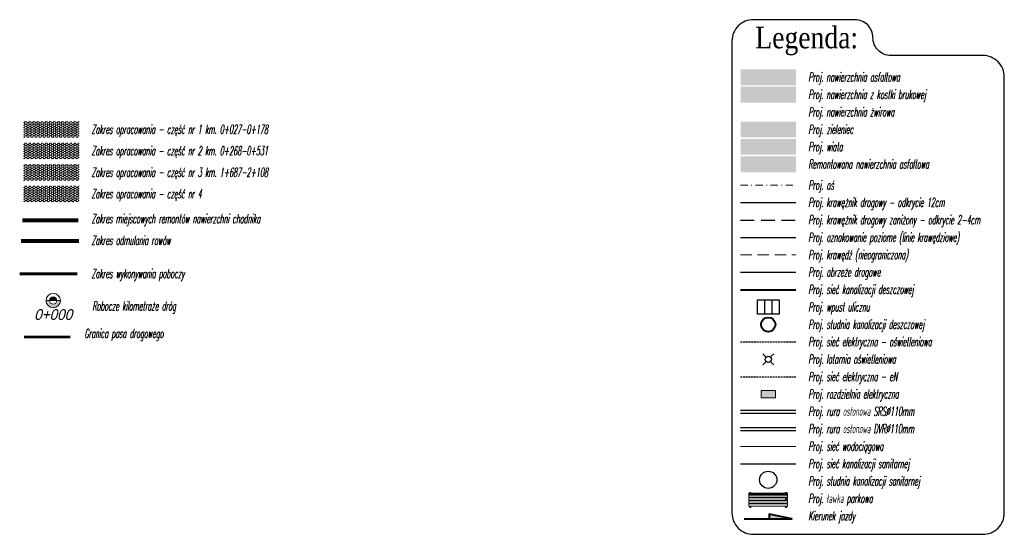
# Model space of a CAD drawing. Extents: x -10358610 to 7437971, y 5523490 to 18957197.
# Tile 5 of 6: x 7429719 to 7429856, y 5529499 to 5529571. Entities that reach past the tile are written whole.
import ezdxf
from ezdxf.enums import TextEntityAlignment as Align

# ---------------------------------------------------------------- set-up
doc = ezdxf.new("R2010")
doc.units = 0
for name, pattern in [('219-500', [0]), ('DASHDOT2', [0.5, 0.25, -0.125, 0, -0.125]), ('DASHED', [0.75, 0.5, -0.25]), ('DASHED2', [9.525, 6.35, -3.175]), ('HIDDEN2', [4.7625, 3.175, -1.5875])]:
    doc.linetypes.add(name, pattern=pattern)
for name, color, linetype, lineweight in [('- droga', 23, 'Continuous', 40), ('--  LINIA  009', 144, 'Continuous', 9), ('22_KM_OPIS', 7, 'Continuous', 15), ('__K_PS_Krawężnik', 10, 'Continuous', 30), ('__K_PS_Tabelka', 7, 'Continuous', 20), ('eN_Kabel oświtleniowy', 1, '_SIECI_E', 30), ('eN_Kabel skrzynie', 1, '_SIECI_E', 30), ('kanalizacja sanitarna', 35, 'KAS_SANIT', 30), ('Kanalizacja_Deszczowa', 34, '_S_kd', 40), ('Krawędź_nieograniczona', 7, 'HIDDEN2', 15), ('Krawężnik_zaniżony', 160, 'Continuous', 30), ('Kreskowanie_chodnik', 252, 'Continuous', 5), ('Kreskowanie_jezdnia', 250, 'Continuous', 5), ('Kreskowanie_zieleniec', 94, 'Continuous', 5), ('Kreskowanie_Żwir', 200, 'Continuous', 5), ('latarnia', 10, 'Continuous', 30), ('Obrzeże', 200, 'Continuous', 30), ('Oznakowanie_Poziome_Linie', 130, 'Continuous', 30), ('Oś_jezdni', 10, 'DASHDOT2', 15), ('PZT_SKARPY', 4, 'Continuous', 5), ('urzadzenie_simba', 7, 'Continuous', 5), ('Wiata', 210, 'Continuous', 5), ('woda', 5, '_media_woda', 15), ('Wpust uliczny', 34, 'Continuous', 30), ('Wymiary', 250, 'Continuous', 15)]:
    doc.layers.add(name, color=color, linetype=linetype, lineweight=lineweight)
doc.layers.add('0_podkład', color=251, linetype='Continuous')
doc.layers.add('219-działka ewidencyjna', color=7, linetype='Continuous')
doc.styles.add('ARIAL', font='arial.ttf', dxfattribs={"width": 0.9, "oblique": 15})
doc.styles.add('DA_ARIAL', font='arial.ttf')
doc.styles.add('Romans_normalny', font='romans.shx', dxfattribs={"width": 0.5})
doc.styles.get("Standard").update_dxf_attribs({"font": 'simplex.shx'})
doc.styles.add('TIMES', font='times.ttf', dxfattribs={"width": 0.85})
doc.linetypes.add('_media_woda', pattern='A,20,-0.7,["w",Standard,S=1,R=0,X=-0.2,Y=-0.2],-1.2', length=21.9)
doc.linetypes.add('_S_kd', pattern='A,8,-1.5,["kd",DA_ARIAL,S=1,R=0,X=-0.75,Y=-0.5],-1.5,1', length=12)
doc.linetypes.add('_SIECI_E', pattern='A,9,-1,["e",DA_ARIAL,S=1,R=0,X=-0.5,Y=-0.5],-1,1', length=12)
doc.linetypes.add('KAS_SANIT', pattern='A,12.7,-5.08,["KS",Standard,S=2.54,R=0,X=-2.54,Y=-1.27],-6.35', length=24.13)

# ---------------------------------------------------------------- blocks, each defined once
blk = doc.blocks.new('A$C45657954')
at = {"layer": 'urzadzenie_simba'}
for p, q in [((-200, 0), (-200, -0.2)), ((-193.7, 0.2), (-189.8, 0.2)), ((-193.7, 0), (-193.7, -0.2)), ((-189.8, 0.2), (-189.8, -0.2)), ((-11.3, 0), (-11.3, -0.2)), ((-5, 0), (-5, -0.2)), ((0, 0), (0, -22.6)), ((-205, 0), (-205, -22.6)), ((-205, -0.2), (0, -0.2)), ((-205, -6.6), (0, -6.6)), ((-205, -8.6), (0, -8.6)), ((-205, -9.3), (0, -9.3)), ((-205, -11.3), (0, -11.3)), ((0, -22.6), (-205, -22.6)), ((0, -26.5), (-205, -26.5)), ((-205, -26.5), (-205, -38.2)), ((-11.3, -38.2), (-205, -38.2)), ((0, -38.2), (-205, -38.2)), ((0, -42.1), (-205, -42.1)), ((-205, -42.1), (-205, -53.8)), ((-200, -6.6), (-200, -11.3)), ((-200, -22.6), (-200, -42.1)), ((-193.7, -6.6), (-193.7, -11.3)), ((-11.3, -22.6), (-193.7, -22.6)), ((-193.7, -22.6), (-193.7, -42.1)), ((-11.3, -6.6), (-11.3, -11.3)), ((-11.3, -22.6), (-11.3, -26.5)), ((-11.3, -38.2), (-11.3, -42.1)), ((-5, -6.6), (-5, -11.3)), ((-5, -22.6), (-5, -26.5)), ((-5, -38.2), (-5, -42.1)), ((0, -26.5), (0, -38.2)), ((0, -42.1), (0, -53.8)), ((0, -53.8), (-205, -53.8)), ((-205, -57.7), (-205, -69.4)), ((0, -57.7), (-205, -57.7)), ((0, -69.4), (-205, -69.4)), ((-200, -53.8), (-200, -57.7)), ((-200, -69.4), (-200, -73.4)), ((-193.7, -53.8), (-193.7, -57.7)), ((-193.7, -69.4), (-193.7, -73.4)), ((-11.3, -53.8), (-11.3, -57.7)), ((-11.3, -69.4), (-11.3, -73.4)), ((-5, -53.8), (-5, -57.7)), ((-5, -69.4), (-5, -73.4)), ((0, -57.7), (0, -69.4))]:
    blk.add_line(p, q, dxfattribs=at)
for centre, start, end in [((-196.9, 0), 0, 180), ((-8.1, 0), 0, 180), ((-196.9, -6.9), 180, 0), ((-8.1, -6.9), 180, 0), ((-196.9, -73.4), 180, 0), ((-8.1, -73.4), 180, 0)]:
    blk.add_arc(centre, 3.14, start, end, dxfattribs=at)
for centre in [(-191.8, -7.6), (-191.8, -10.3)]:
    blk.add_ellipse(centre, major_axis=(0.65, 0), ratio=0.173648, dxfattribs=at)
at = {"layer": 'urzadzenie_simba', "extrusion": (0, 0, -1)}
for centre in [(-13.2, -7.6), (-13.2, -10.3)]:
    blk.add_ellipse(centre, major_axis=(-0.65, 0), ratio=0.173648, dxfattribs=at)
blk = doc.blocks.new('A$C0B364572')
at = {"layer": 'PZT_SKARPY', "xscale": -0.01, "yscale": 0.01, "zscale": 0.01, "rotation": 204.0016215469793}
blk.add_blockref('A$C45657954', (0, 0), dxfattribs=at)
blk = doc.blocks.new('A$C1B294721')
at = {"layer": '--  LINIA  009', "lineweight": 40, "ltscale": 0.01}
blk.add_hatch(color=256, dxfattribs=at).paths.add_polyline_path([(-946, -88), (-497, -46), (-505, 45)])
blk.add_lwpolyline([(0, 0), (-946, -88), (-505, 45), (-497, -46)], dxfattribs=at)
blk = doc.blocks.new('A$C35D80B06')
at = {"layer": 'Wpust uliczny', "ltscale": 0.2, "flags": 128}
blk.add_lwpolyline([(0, 0), (0.6, 0), (0.6, -0.4), (0, -0.4)], close=True, dxfattribs=at)
for points in [[(0.2, 0), (0.2, -0.4)], [(0.4, 0), (0.4, -0.4)]]:
    blk.add_lwpolyline(points, dxfattribs=at)
blk = doc.blocks.new('A$C06A56B4A')
at = {"layer": 'latarnia', "ltscale": 0.01}
for p, q in [((-53, 0), (-107, 0)), ((0, 53), (0, 107)), ((53, 0), (107, 0)), ((0, -53), (0, -107))]:
    blk.add_line(p, q, dxfattribs=at)
blk.add_circle((0, 0), 43.1, dxfattribs=at)
blk = doc.blocks.new('km')
at = {"layer": '22_KM_OPIS'}
for points in [[(0, 0.5, 0.414214), (-0.5, 0, 0.414214), (0, -0.5)], [(0, 1), (0, 0.5, -0.414214), (0.5, 0, -0.414214), (0, -0.5), (0, -1, 0.414214), (1, 0, 0.414214)]]:
    blk.add_hatch(color=256, dxfattribs=at).paths.add_polyline_path(points)
blk.add_line((0, -1), (0, 1), dxfattribs=at)
for radius in [1, 0.5]:
    blk.add_circle((0, 0), radius, dxfattribs=at)

msp = doc.modelspace()

# ---------------------------------------------------------------- hatches: boundary and pattern name
at = {"layer": 'Kreskowanie_chodnik', "transparency": 33554559}
h = msp.add_hatch(color=256, dxfattribs=at)
h.dxf.hatch_style = 1
h.paths.add_polyline_path([(7429826.902, 5529559.564), (7429826.902, 5529561.773), (7429819.167, 5529561.773), (7429819.167, 5529559.564)])
at = {"layer": 'Kreskowanie_chodnik', "transparency": 33554687}
h = msp.add_hatch(color=30, dxfattribs=at)
h.dxf.hatch_style = 1
h.paths.add_polyline_path([(7429824.034, 5529519.407), (7429824.034, 5529518.407), (7429822.034, 5529518.407), (7429822.034, 5529519.407)])
at = {"layer": 'Kreskowanie_jezdnia', "lineweight": 13, "transparency": 33554559}
h = msp.add_hatch(color=256, dxfattribs=at)
h.dxf.hatch_style = 1
h.paths.add_polyline_path([(7429826.902, 5529561.992), (7429826.902, 5529564.201), (7429819.167, 5529564.201), (7429819.167, 5529561.992)])
h = msp.add_hatch(color=41, dxfattribs=at)
h.dxf.hatch_style = 1
h.paths.add_polyline_path([(7429826.902, 5529549.852), (7429826.902, 5529552.061), (7429819.167, 5529552.061), (7429819.167, 5529549.852)])
at = {"layer": 'Kreskowanie_zieleniec', "transparency": 33554559}
h = msp.add_hatch(color=256, dxfattribs=at)
h.dxf.hatch_style = 1
h.paths.add_polyline_path([(7429826.902, 5529554.708), (7429826.902, 5529556.917), (7429819.167, 5529556.917), (7429819.167, 5529554.708)])
at = {"layer": 'Kreskowanie_Żwir', "transparency": 33554559}
h = msp.add_hatch(dxfattribs=at)
h.set_pattern_fill('HONEYCOMB', color=256, scale=0.1)
h.set_pattern_definition([(0, (-8703.11563, 5975.9547), (0.28575, 0.1649778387), [0.1905, -0.381]), (120, (-8703.11563, 5975.9547), (-0.2857499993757, 0.1649778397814), [0.1905, -0.381]), (60, (-8703.11563, 5975.9547), (6.243e-10, 0.3299556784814), [-0.381, 0.1905])])
h.paths.add_polyline_path([(7429726.902, 5529554.708), (7429726.902, 5529556.917), (7429719.167, 5529556.917), (7429719.167, 5529554.708)])
h = msp.add_hatch(dxfattribs=at)
h.set_pattern_fill('HONEYCOMB', color=160, scale=0.1)
h.set_pattern_definition([(0, (-8703.11563, 5972.9547), (0.28575, 0.1649778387), [0.1905, -0.381]), (120, (-8703.11563, 5972.9547), (-0.2857499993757, 0.1649778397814), [0.1905, -0.381]), (60, (-8703.11563, 5972.9547), (6.243e-10, 0.3299556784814), [-0.381, 0.1905])])
h.paths.add_polyline_path([(7429726.902, 5529551.708), (7429726.902, 5529553.917), (7429719.167, 5529553.917), (7429719.167, 5529551.708)])
h = msp.add_hatch(dxfattribs=at)
h.set_pattern_fill('HONEYCOMB', color=30, scale=0.1)
h.set_pattern_definition([(0, (-8703.11563, 5969.9547), (0.28575, 0.1649778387), [0.1905, -0.381]), (120, (-8703.11563, 5969.9547), (-0.2857499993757, 0.1649778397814), [0.1905, -0.381]), (60, (-8703.11563, 5969.9547), (6.243e-10, 0.3299556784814), [-0.381, 0.1905])])
h.paths.add_polyline_path([(7429726.902, 5529548.708), (7429726.902, 5529550.917), (7429719.167, 5529550.917), (7429719.167, 5529548.708)])
h = msp.add_hatch(dxfattribs=at)
h.set_pattern_fill('HONEYCOMB', color=10, scale=0.1)
h.set_pattern_definition([(0, (-8703.11563, 5966.9547), (0.28575, 0.1649778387), [0.1905, -0.381]), (120, (-8703.11563, 5966.9547), (-0.2857499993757, 0.1649778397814), [0.1905, -0.381]), (60, (-8703.11563, 5966.9547), (6.243e-10, 0.3299556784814), [-0.381, 0.1905])])
h.paths.add_polyline_path([(7429726.902, 5529545.708), (7429726.902, 5529547.917), (7429719.167, 5529547.917), (7429719.167, 5529545.708)])
at = {"layer": 'Wiata', "transparency": 33554559}
h = msp.add_hatch(color=256, dxfattribs=at)
h.dxf.hatch_style = 1
h.paths.add_polyline_path([(7429826.902, 5529552.28), (7429826.902, 5529554.489), (7429819.167, 5529554.489), (7429819.167, 5529552.28)])

# ---------------------------------------------------------------- linework, layer by layer
at = {"layer": '- droga', "lineweight": 80}
msp.add_line((7429719.008, 5529543.153), (7429726.767, 5529543.153), dxfattribs=at)
at = {"layer": '- droga', "color": 114, "lineweight": 80, "true_color": 0x139b48, "flags": 128}
msp.add_lwpolyline([(7429718.819, 5529540.287), (7429726.891, 5529540.287)], dxfattribs=at)
at = {"color": 7, "linetype": 'Continuous', "lineweight": 30, "flags": 128}
msp.add_lwpolyline([(7429855.958, 5529502.368), (7429855.958, 5529563.122, 0.4142147), (7429852.958, 5529566.122), (7429840.134, 5529566.122, -0.4142136), (7429837.634, 5529568.622, 0.4142136), (7429835.134, 5529571.122), (7429820.978, 5529571.122, 0.4142136), (7429817.978, 5529568.122), (7429817.978, 5529502.368, 0.4142136), (7429820.978, 5529499.368), (7429852.958, 5529499.368, 0.4142136)], format="xyb", close=True, dxfattribs=at)
at = {"layer": '219-działka ewidencyjna', "color": 244, "linetype": '219-500', "lineweight": 60, "true_color": 0x991b1e, "flags": 128}
msp.add_lwpolyline([(7429719.265, 5529526.857), (7429725.653, 5529526.908)], dxfattribs=at)
at = {"layer": '22_KM_OPIS', "color": 7, "linetype": 'Continuous', "lineweight": 15}
msp.add_line((7429722.798, 5529531.961), (7429723.798, 5529531.959), dxfattribs=at)
msp.add_line((7429722.798, 5529531.961), (7429723.798, 5529531.959), dxfattribs=at)
at = {"layer": '__K_PS_Krawężnik', "ltscale": 0.2, "flags": 128}
msp.add_lwpolyline([(7429819.167, 5529545.616), (7429826.902, 5529545.616)], dxfattribs=at)
at = {"layer": 'eN_Kabel oświtleniowy', "linetype": 'DASHED', "ltscale": 0.5, "flags": 128}
msp.add_lwpolyline([(7429819.167, 5529526.192), (7429826.902, 5529526.192)], dxfattribs=at)
at = {"layer": 'eN_Kabel oświtleniowy', "color": 6, "linetype": 'Continuous', "ltscale": 0.5}
for points in [[(7429819.167, 5529516.679), (7429826.902, 5529516.679)], [(7429819.167, 5529516.279), (7429826.902, 5529516.279)]]:
    msp.add_lwpolyline(points, dxfattribs=at)
at = {"layer": 'eN_Kabel oświtleniowy', "color": 4, "linetype": 'Continuous', "ltscale": 0.5}
for points in [[(7429819.167, 5529514.251), (7429826.902, 5529514.251)], [(7429819.167, 5529513.851), (7429826.902, 5529513.851)]]:
    msp.add_lwpolyline(points, dxfattribs=at)
at = {"layer": 'eN_Kabel skrzynie', "color": 30, "linetype": 'DASHED', "ltscale": 0.5}
msp.add_lwpolyline([(7429819.167, 5529521.335), (7429826.902, 5529521.335)], dxfattribs=at)
at = {"layer": 'kanalizacja sanitarna', "ltscale": 0.5, "flags": 128}
msp.add_lwpolyline([(7429819.167, 5529509.195), (7429826.902, 5529509.195)], dxfattribs=at)
at = {"layer": 'kanalizacja sanitarna', "ltscale": 0.5}
msp.add_circle((7429823.034, 5529506.972), 1.2, dxfattribs=at)
at = {"layer": 'Kanalizacja_Deszczowa', "flags": 128}
msp.add_lwpolyline([(7429819.167, 5529533.476), (7429826.902, 5529533.476)], dxfattribs=at)
at = {"layer": 'Kanalizacja_Deszczowa'}
msp.add_circle((7429823.034, 5529528.62), 1, dxfattribs=at)
at = {"layer": 'Krawędź_nieograniczona', "ltscale": 0.5, "flags": 128}
msp.add_lwpolyline([(7429819.167, 5529538.332), (7429826.902, 5529538.332)], dxfattribs=at)
at = {"layer": 'Krawężnik_zaniżony', "linetype": 'DASHED2', "ltscale": 0.3, "flags": 128}
msp.add_lwpolyline([(7429819.167, 5529543.188), (7429826.902, 5529543.188)], dxfattribs=at)
at = {"layer": 'Kreskowanie_chodnik', "color": 30, "transparency": 33554687}
msp.add_lwpolyline([(7429824.034, 5529519.407), (7429824.034, 5529518.407), (7429822.034, 5529518.407), (7429822.034, 5529519.407)], close=True, dxfattribs=at)
at = {"layer": 'Obrzeże', "ltscale": 0.2, "flags": 128}
msp.add_lwpolyline([(7429819.167, 5529535.904), (7429826.902, 5529535.904)], dxfattribs=at)
at = {"layer": 'Oznakowanie_Poziome_Linie', "ltscale": 0.2, "flags": 128}
msp.add_lwpolyline([(7429819.167, 5529540.76), (7429826.902, 5529540.76)], dxfattribs=at)
at = {"layer": 'Oś_jezdni', "ltscale": 4, "flags": 128}
msp.add_lwpolyline([(7429819.167, 5529548.044), (7429826.902, 5529548.044)], dxfattribs=at)
at = {"layer": 'woda', "flags": 128}
msp.add_lwpolyline([(7429819.167, 5529511.623), (7429826.902, 5529511.623)], dxfattribs=at)
at = {"layer": 'Wymiary', "color": 2, "lineweight": 60, "true_color": 0xf1eb1f, "flags": 128}
msp.add_lwpolyline([(7429718.628, 5529535.702), (7429726.631, 5529535.702)], dxfattribs=at)

# ---------------------------------------------------------------- block references
at = {"layer": '- droga', "ltscale": 0.01, "xscale": -0.007000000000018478, "yscale": 0.007000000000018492, "zscale": 0.007000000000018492, "rotation": 5.300384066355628}
msp.add_blockref('A$C1B294721', (7429819.683, 5529501.539), dxfattribs=at)
at = {"layer": '0_podkład', "color": 251, "linetype": 'Continuous', "lineweight": -3, "rotation": 269.8905767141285}
msp.add_blockref('km', (7429723.298, 5529531.96), dxfattribs=at)
at = {"layer": '22_KM_OPIS', "color": 7, "linetype": 'Continuous', "lineweight": 15, "rotation": 269.8905767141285}
msp.add_blockref('km', (7429723.298, 5529531.96), dxfattribs=at)
at = {"layer": 'latarnia', "lineweight": 30, "ltscale": 0.01, "xscale": 0.009999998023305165, "yscale": 0.009999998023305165, "zscale": 0.009999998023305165, "rotation": 45}
msp.add_blockref('A$C06A56B4A', (7429823.034, 5529523.764), dxfattribs=at)
at = {"layer": 'Wpust uliczny', "ltscale": 0.2, "xscale": 5.000000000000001, "yscale": 5.000000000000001, "zscale": 5.000000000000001}
msp.add_blockref('A$C35D80B06', (7429821.534, 5529532.061), dxfattribs=at)
at = {"layer": 'Wymiary', "ltscale": 0.2, "xscale": 2.641314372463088, "yscale": 2.641314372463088, "zscale": 2.641314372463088, "rotation": 155.9983784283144}
msp.add_blockref('A$C0B364572', (7429820.327, 5529505.131), dxfattribs=at)

# ---------------------------------------------------------------- texts
at = {"color": 7, "linetype": 'Continuous', "lineweight": 25, "style": 'TIMES', "width": 0.85}
msp.add_text('Legenda:', height=3, dxfattribs=at).set_placement((7429828.401, 5529568.636), align=Align.MIDDLE_CENTER)
at = {"layer": '22_KM_OPIS', "color": 7, "linetype": 'Continuous', "lineweight": 15, "insert": (7429723.296, 5529530.76), "char_height": 1.5, "attachment_point": 2, "rotation": 359.89058, "style": 'ARIAL'}
msp.add_mtext('{\\C256;0+000}', dxfattribs=at)
at = {"layer": '__K_PS_Tabelka', "color": 7, "style": 'Romans_normalny', "oblique": 10, "width": 0.5}
for s, p in [('Proj. nawierzchnia asfaltowa', (7429828.637, 5529562.503)), ('Proj. nawierzchnia z kostki brukowej', (7429828.637, 5529560.075)), ('Proj. nawierzchnia żwirowa', (7429828.637, 5529557.647)), ('Zakres opracowania - część nr 1 km. 0+027-0+178', (7429728.637, 5529555.219)), ('Proj. zieleniec', (7429828.637, 5529555.219)), ('Proj. wiata', (7429828.637, 5529552.791)), ('Zakres opracowania - część nr 2 km. 0+268-0+531', (7429728.637, 5529552.219)), ('Remontowana nawierzchnia asfaltowa ', (7429828.637, 5529550.363)), ('Zakres opracowania - część nr 3 km. 1+687-2+108', (7429728.637, 5529549.219)), ('Proj. oś ', (7429828.637, 5529547.451)), ('Zakres opracowania - część nr 4', (7429728.637, 5529546.219)), ('Proj. krawężnik drogowy - odkrycie 12cm', (7429828.637, 5529545.022)), ('Zakres miejscowych remontów nawierzchni chodnika', (7429728.637, 5529542.757)), ('Proj. krawężnik drogowy zaniżony - odkrycie 2-4cm', (7429828.637, 5529542.594)), ('Proj. oznakowanie poziome (linie krawędziowe)', (7429828.637, 5529540.166)), ('Zakres odmulania rowów ', (7429728.637, 5529539.725)), ('Proj. krawędź (nieograniczona)', (7429828.637, 5529537.738)), ('Zakres wykonywania poboczy', (7429728.637, 5529535.102)), ('Proj. obrzeże drogowe ', (7429828.637, 5529535.31)), ('Proj. sieć kanalizacji deszczowej', (7429828.637, 5529532.882)), ('Robocze kilometraże dróg ', (7429728.768, 5529530.576)), ('Proj. wpust ulicznu', (7429828.637, 5529530.454)), ('Proj. studnia kanalizacji deszczowej', (7429828.637, 5529528.026)), ('Granica pasa drogowego', (7429727.662, 5529526.754)), ('Proj. sieć elektryczna - oświetleniowa', (7429828.637, 5529525.598)), ('Proj. latarnia oświetleniowa', (7429828.637, 5529523.17)), ('Proj. sieć elektryczna - eN', (7429828.637, 5529520.742)), ('Proj. rozdzielnia elektryczna ', (7429828.637, 5529518.314)), ('Proj. rura osłonowa SRS∅110mm', (7429828.641, 5529515.885)), ('Proj. rura osłonowa DVR∅110mm', (7429828.643, 5529513.457)), ('Proj. sieć wodociągowa', (7429828.645, 5529511.029)), ('Proj. sieć kanalizacji sanitarnej', (7429828.637, 5529508.602)), ('Proj. studnia kanalizacji sanitarnej', (7429828.637, 5529506.173)), ('Proj. ławka parkowa', (7429828.637, 5529503.745)), ('Kierunek jazdy', (7429828.637, 5529501.317))]:
    msp.add_text(s, height=1.25, dxfattribs=at).set_placement(p)

doc.saveas('drawing.dxf')
